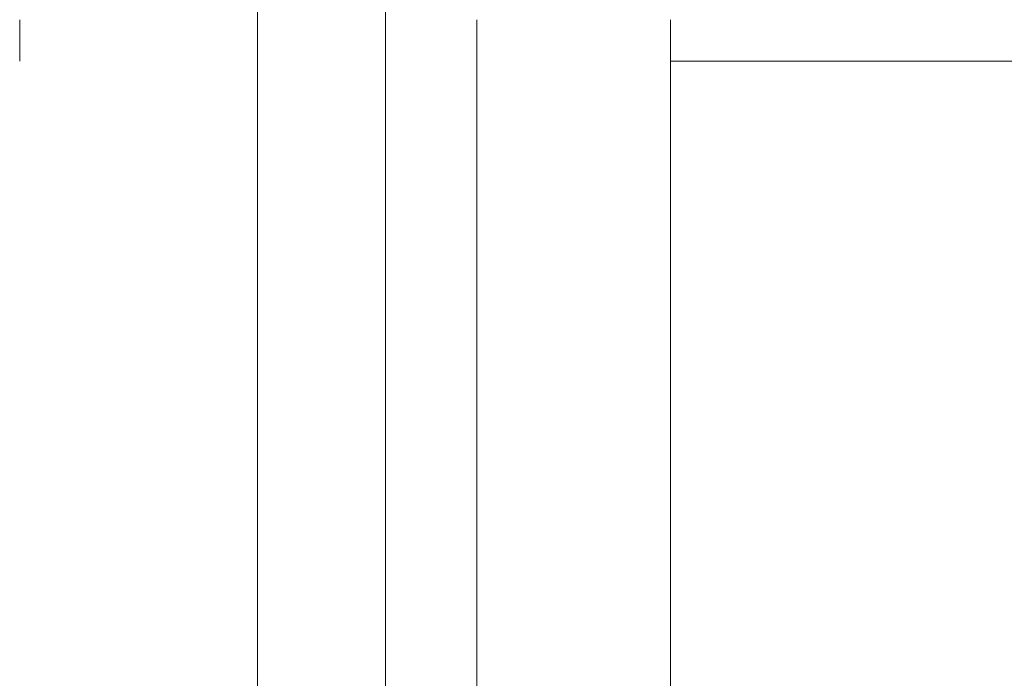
# Model space of a CAD drawing. Header units: millimetres. Extents: x 53056 to 116131, y -669674 to -625124.
# Tile 247 of 256: x 71198 to 71521, y -634599 to -634383. Entities that reach past the tile are written whole.
import ezdxf

# ---------------------------------------------------------------- set-up
doc = ezdxf.new("R2010")
doc.units = ezdxf.units.MM
doc.header["$MEASUREMENT"] = 0
doc.linetypes.add('DGN Style 1', pattern=[536.199087, 0.892178, -535.306909])
doc.layers.add('Main Cradle Tower', color=7, linetype='Continuous', lineweight=0)

# ---------------------------------------------------------------- blocks, each defined once
blk = doc.blocks.new('*U55')
at = {"layer": 'Main Cradle Tower', "color": 7, "linetype": 'Continuous', "lineweight": 0}
for p, q in [((-13246.26, 13016.1), (-13246.26, 12736.1)), ((-13182.76, 13016.1), (-13182.76, 12736.1)), ((-13396.2, 13002.49), (-13396.26, 13002.49)), ((-13246.26, 13002.49), (-13246.31, 13002.49)), ((-12960.22, 13002.49), (-13182.76, 13002.49))]:
    blk.add_line(p, q, dxfattribs=at)
at = {"layer": 'Main Cradle Tower', "color": 7, "linetype": 'Continuous', "lineweight": 0, "flags": 128}
for points in [[(-13311.52, 12676.1), (-13312.06, 12676.25), (-13314.11, 12676.79), (-13316.29, 12677.65), (-13316.59, 12677.85), (-13317.69, 12678.6), (-13318.25, 12679.61), (-13318.26, 13376.1), (-13316.66, 13376.1), (-13312.11, 13376.1), (-13305.29, 13376.1), (-13297.26, 13376.1), (-13289.22, 13376.1), (-13282.41, 13376.1), (-13277.85, 13376.1), (-13276.26, 13376.1), (-13276.26, 12679.69), (-13276.74, 12678.68), (-13277.9, 12677.85), (-13278.08, 12677.72), (-13280.2, 12676.85), (-13282.46, 12676.25), (-13282.99, 12676.1)], [(-13396.2, 13016.1), (-13396.2, 13002.49), (-13396.2, 13002.49)], [(-13246.31, 13016.1), (-13246.31, 13002.49), (-13246.31, 13002.49)]]:
    blk.add_lwpolyline(points, dxfattribs=at)

msp = doc.modelspace()

# ---------------------------------------------------------------- block references
at = {"color": 7, "linetype": 'DGN Style 1', "lineweight": 0}
msp.add_blockref('*U55', (84593.95, -647399.35), dxfattribs=at)

doc.saveas('drawing.dxf')
